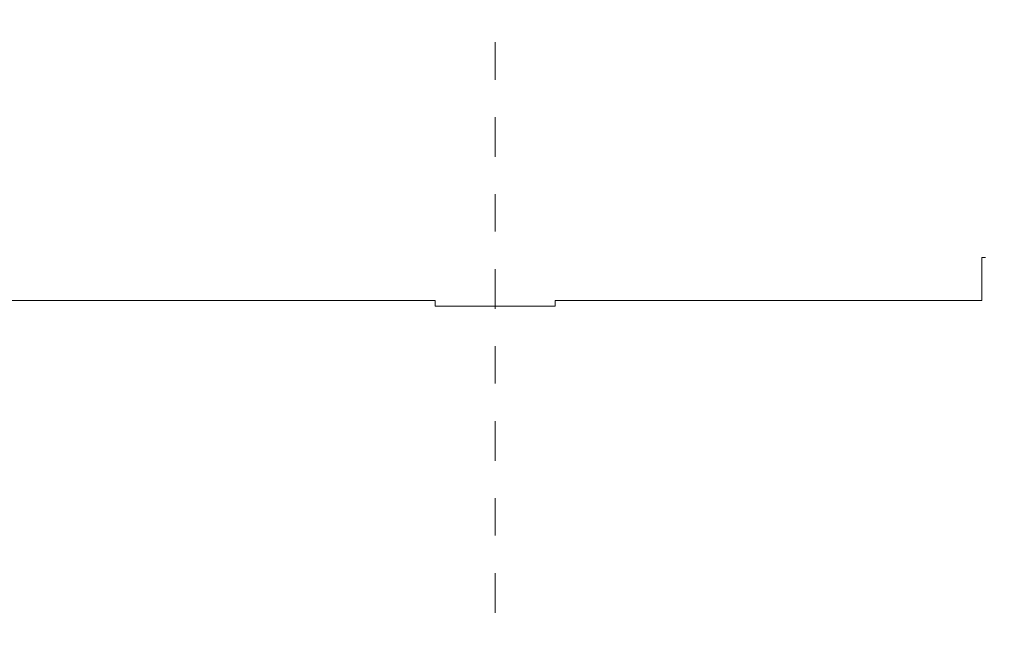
# Model space of a CAD drawing. Header units: metres. Extents: x -3.5 to 65.3, y -10.9 to 16.7.
# Tile 176 of 213: x 38.9 to 41.5, y 7.2 to 8.9. Entities that reach past the tile are written whole.
import ezdxf

# ---------------------------------------------------------------- set-up
doc = ezdxf.new("R2010")
doc.units = ezdxf.units.M
doc.header["$MEASUREMENT"] = 0
doc.linetypes.add('Strichlinie doppelt', pattern=[0.218722, 0.105833, -0.042333, 0.028222, -0.042333])
doc.linetypes.add('Strichlinie eng', pattern=[0.046, 0.03, -0.016])
doc.layers.add('451 - Universal.Achsen Raster', color=7, linetype='Continuous')
doc.layers.add('650 - Abdeckung.Fußboden Aufbau', color=7, linetype='Continuous')

msp = doc.modelspace()

# ---------------------------------------------------------------- linework, layer by layer
at = {"layer": '451 - Universal.Achsen Raster', "color": 160, "linetype": 'Strichlinie doppelt', "lineweight": 9, "true_color": 0x3232ff}
msp.add_line((40.13, -10.585), (40.13, 16.355), dxfattribs=at)
at = {"layer": '650 - Abdeckung.Fußboden Aufbau', "color": 7, "linetype": 'Continuous', "lineweight": 13, "flags": 128}
msp.add_lwpolyline([(41.43, 8.2205), (41.43, 8.105), (40.29, 8.105), (40.29, 8.09), (39.97, 8.09), (39.97, 8.105), (38.81, 8.105), (38.81, 8.22), (37.8, 8.22), (37.8, 8.105), (35.22, 8.105), (35.22, 8.255)], dxfattribs=at)
at = {"layer": '650 - Abdeckung.Fußboden Aufbau', "color": 7, "linetype": 'Strichlinie eng', "lineweight": 13, "flags": 128}
msp.add_lwpolyline([(42.44, 8.2205), (41.43, 8.2205)], dxfattribs=at)

doc.saveas('drawing.dxf')
